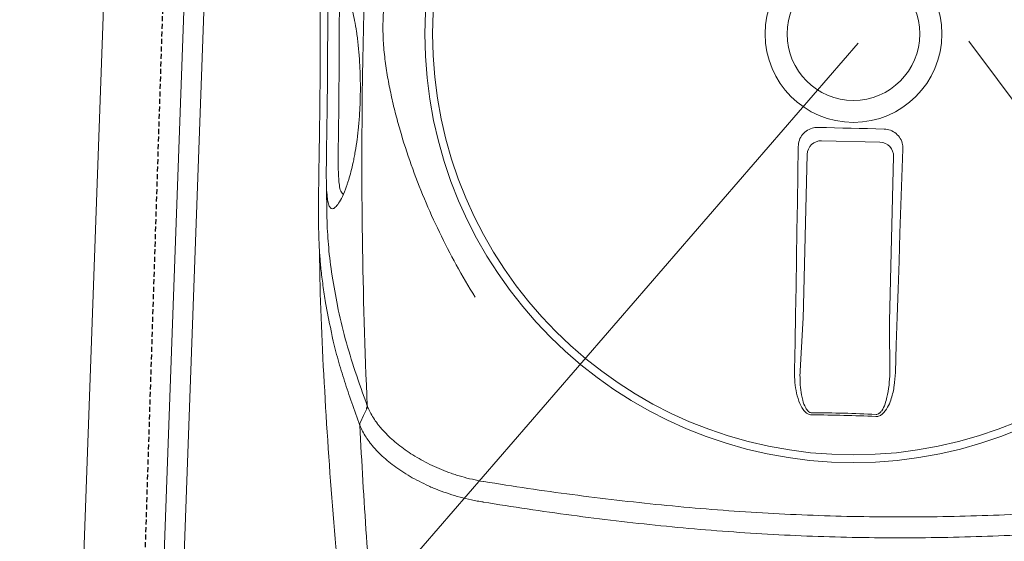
# Model space of a CAD drawing. Header units: millimetres. Extents: x 256680 to 410391, y -77299 to -22623.
# Tile 27 of 202: x 263967 to 264213, y -26513 to -26383. Entities that reach past the tile are written whole.
import ezdxf

# ---------------------------------------------------------------- set-up
doc = ezdxf.new("R2010")
doc.units = ezdxf.units.MM
doc.header["$LTSCALE"] = 2.5
doc.linetypes.add('11aa1PB-bd$0$11aa1PB-af$0$TRATTEGGIATA', pattern=[0.75, 0.5, -0.25])
for name, color, linetype, lineweight in [('CKD Equipments', 252, 'Continuous', 0), ('HATCH LIGHT', 250, 'Continuous', 0), ('K Equipment', 30, 'Continuous', 9)]:
    doc.layers.add(name, color=color, linetype=linetype, lineweight=lineweight)
doc.layers.add('FAINTEQUIP', color=253, linetype='Continuous')

# ---------------------------------------------------------------- blocks, each defined once
blk = doc.blocks.new('H-WASH')
at = {"layer": 'CKD Equipments', "color": 4}
for p, q in [((-20, 0), (-20, -40)), ((1.603, -19.539), (14.288, -35.313)), ((-1.154, -19.688), (-13.719, -35.313))]:
    blk.add_line(p, q, dxfattribs=at)
for points in [[(-13.5, -38), (13.5, -38, 0.414214), (18, -33.5), (18, -16.5, 0.414214), (13.5, -12), (-13.5, -12, 0.414214), (-18, -16.5), (-18, -33.5, 0.414214)], [(-13.5, -37.5), (13.5, -37.5, 0.414214), (17.5, -33.5), (17.5, -16.5, 0.414214), (13.5, -12.5), (-13.5, -12.5, 0.414214), (-17.5, -16.5), (-17.5, -33.5, 0.414214)]]:
    blk.add_lwpolyline(points, format="xyb", close=True, dxfattribs=at)
blk = doc.blocks.new('G$C62143A14')
at = {"linetype": 'Continuous', "lineweight": 0}
for p, q in [((166.18, 199.09), (180.76, 199.25)), ((163.17, 154.51), (162.73, 195.56)), ((184.29, 195.79), (184.73, 154.75)), ((162.89, 141.56), (163.17, 153.37)), ((184.76, 153.6), (185.3, 141.8)), ((85.06, 105.98), (85.05, 105.99))]:
    blk.add_line(p, q, dxfattribs=at)
at = {"linetype": 'Continuous', "lineweight": 0, "flags": 128}
for points in [[(165.21, 202.39), (167.27, 202.41), (169.32, 202.43), (171.38, 202.45), (173.44, 202.47), (175.49, 202.49), (177.55, 202.52), (179.61, 202.54), (181.66, 202.57)], [(161.51, 141.67), (161.39, 148.62), (161.27, 155.58), (161.14, 162.54), (161, 169.51), (160.86, 176.48), (160.72, 183.45), (160.56, 190.43), (160.41, 197.41)], [(186.57, 197.69), (186.57, 190.71), (186.56, 183.73), (186.57, 176.75), (186.58, 169.78), (186.59, 162.81), (186.61, 155.85), (186.64, 148.89), (186.67, 141.94)], [(55.17, 128.13), (54.46, 126.47), (53.76, 124.81)]]:
    blk.add_lwpolyline(points, dxfattribs=at)
at = {"linetype": 'Continuous', "lineweight": 0}
for radius in [106.93, 105, 22.05, 16.56]:
    blk.add_circle((173.18, 226), radius, dxfattribs=at)
for centre, radius, start, end in [((166.26, 195.57), 3.53, 91.3072, 180.1404), ((180.76, 195.72), 3.53, 1.0921, 89.9252), ((178.06, -227.41), 358.79, 89.3354, 91.8971), ((178.06, -227.34), 358.19, 89.3355, 91.897), ((54.09, 128.97), 1.21, 326.4595, 358.5784)]:
    blk.add_arc(centre, radius, start, end, dxfattribs=at)
for centre, major_axis, start_param, end_param in [((162.86, 155.12), (0.09, -3.5), 1.045879, 1.394945), ((185.03, 155.36), (-0.02, -3.5), 4.88824, 5.237306)]:
    blk.add_ellipse(centre, major_axis=major_axis, ratio=0.086139, start_param=start_param, end_param=end_param, dxfattribs=at)
for points, knots in [([(45.6, 147.31), (45.02, 149.63), (44.08, 153.42), (43.14, 158.58), (42.52, 162.49), (42.07, 166.08), (41.78, 169.32), (41.57, 172.51), (41.43, 175.54), (41.32, 178.54), (41.24, 181.43), (41.18, 184.13), (41.11, 187.04), (41.05, 190.57), (40.96, 194.84), (40.86, 199.86), (40.72, 205.12), (40.58, 210.4), (40.42, 215.41), (40.27, 220), (40.12, 224.07), (39.98, 227.69), (39.87, 230.87), (39.8, 233.7), (39.73, 239.01), (39.98, 246.66), (40.84, 255.43), (41.86, 262.6), (42.9, 268.77), (44.25, 275.81), (46, 283.98), (47.78, 291.81), (49.04, 297.24), (49.57, 299.48)], [0, 0, 0, 0, 0.0593635, 0.0971043, 0.1348438, 0.1667324, 0.198607, 0.2201848, 0.2417788, 0.2633349, 0.278122, 0.2929063, 0.3080418, 0.3231723, 0.3441056, 0.3655953, 0.3864814, 0.4080077, 0.4295299, 0.4486306, 0.4683357, 0.4884205, 0.5086324, 0.5289688, 0.5492243, 0.6333183, 0.7152132, 0.756242, 0.7972696, 0.8516973, 0.906117, 0.9611972, 1, 1, 1, 1]), ([(55.29, 128.94), (54.17, 142.82), (53.27, 156.72), (51.87, 184.59), (51.39, 198.55), (50.98, 219.52), (50.9, 226.52), (50.84, 240.51), (50.86, 247.5), (51.08, 268.46), (51.45, 282.4), (52.02, 296.33)], [0, 0, 0, 0, 0.25, 0.25, 0.5, 0.5, 0.625, 0.625, 0.75, 0.75, 1, 1, 1, 1]), ([(81.21, 156.98), (79.47, 159.59), (77.81, 162.21), (74.65, 167.51), (73.14, 170.18), (70.29, 175.58), (68.94, 178.31), (66.39, 183.83), (65.2, 186.62), (62.96, 192.26), (61.93, 195.1), (60.52, 199.39), (60.07, 200.83), (59.22, 203.72), (58.82, 205.17), (58.08, 208.1), (57.73, 209.57), (57.1, 212.54), (56.82, 214.04), (56.34, 217.05), (56.15, 218.57), (55.94, 220.88), (55.88, 221.66), (55.82, 222.82), (55.8, 223.21), (55.78, 224), (55.77, 224.39), (55.75, 226.36), (55.8, 227.92), (56.02, 230.99), (56.19, 232.52), (56.6, 235.54), (56.85, 237.04), (57.42, 240.02), (57.73, 241.5), (58.42, 244.43), (58.79, 245.89), (59.57, 248.78), (59.98, 250.22), (61.29, 254.51), (62.26, 257.35), (65.39, 265.8), (67.81, 271.36), (71.95, 279.63), (73.4, 282.35), (76.46, 287.74), (78.07, 290.4), (79.75, 293.03)], [0, 0, 0, 0, 0.0625, 0.0625, 0.125, 0.125, 0.1875, 0.1875, 0.25, 0.25, 0.3125, 0.3125, 0.34375, 0.34375, 0.375, 0.375, 0.40625, 0.40625, 0.4375, 0.4375, 0.46875, 0.46875, 0.484375, 0.484375, 0.492187, 0.492187, 0.5, 0.5, 0.53125, 0.53125, 0.5625, 0.5625, 0.59375, 0.59375, 0.625, 0.625, 0.65625, 0.65625, 0.6875, 0.6875, 0.75, 0.75, 0.875, 0.875, 0.9375, 0.9375, 1, 1, 1, 1]), ([(42.51, 207.1), (42.47, 208.53), (42.43, 209.94), (42.38, 211.68), (42.37, 212.02), (42.35, 212.71), (42.34, 213.05), (42.31, 214.05), (42.29, 214.71), (42.25, 215.99), (42.23, 216.62), (42.2, 217.54), (42.19, 217.85), (42.17, 218.45), (42.16, 218.74), (42.12, 220.18), (42.08, 221.26), (42.04, 222.76), (42.02, 223.24), (41.99, 224.18), (41.98, 224.63), (41.95, 225.92), (41.93, 226.71), (41.91, 228.15), (41.9, 228.82), (41.9, 229.73), (41.9, 230.03), (41.91, 230.59), (41.91, 230.86), (41.94, 232.14), (41.98, 232.98), (42.12, 234.36), (42.22, 234.91), (42.39, 235.55), (42.46, 235.73), (42.56, 235.96), (42.6, 236.03), (42.68, 236.16), (42.72, 236.22), (42.93, 236.46), (43.12, 236.55), (43.54, 236.51), (43.78, 236.38), (44.29, 235.92), (44.57, 235.59), (45.17, 234.68), (45.49, 234.11), (45.93, 233.22), (46.01, 233.03), (46.19, 232.64), (46.28, 232.43), (46.55, 231.79), (46.73, 231.32), (47.11, 230.3), (47.3, 229.74), (47.69, 228.53), (47.89, 227.87), (48.28, 226.45), (48.47, 225.69), (48.86, 224.02), (49.05, 223.12), (49.33, 221.64), (49.42, 221.13), (49.59, 220.08), (49.68, 219.53), (49.84, 218.41), (49.92, 217.83), (50.04, 216.92), (50.07, 216.61), (50.15, 215.99), (50.18, 215.67), (50.35, 214.08), (50.46, 212.76), (50.59, 210.72), (50.63, 210.02), (50.68, 208.96), (50.7, 208.61), (50.72, 207.9), (50.73, 207.54), (50.76, 206.48), (50.77, 205.78), (50.78, 204.72), (50.78, 204.37), (50.78, 203.67), (50.77, 203.32), (50.75, 201.59), (50.71, 200.26), (50.62, 198.67), (50.6, 198.36), (50.56, 197.73), (50.54, 197.42), (50.47, 196.51), (50.42, 195.92), (50.26, 194.23), (50.14, 193.18), (49.94, 191.7), (49.87, 191.23), (49.73, 190.31), (49.65, 189.88), (49.43, 188.62), (49.27, 187.85), (48.95, 186.43), (48.79, 185.78), (48.55, 184.87), (48.46, 184.58), (48.3, 184.02), (48.22, 183.75), (47.82, 182.47), (47.5, 181.62), (46.89, 180.21), (46.6, 179.63), (46.18, 178.94), (46.04, 178.74), (45.78, 178.39), (45.65, 178.25), (45.28, 177.9), (45.05, 177.77), (44.63, 177.73), (44.44, 177.82), (44.09, 178.2), (43.94, 178.5), (43.73, 179.13), (43.66, 179.37), (43.57, 179.79), (43.54, 179.94), (43.48, 180.25), (43.46, 180.41), (43.32, 181.28), (43.24, 182.12), (43.14, 183.4), (43.12, 183.66), (43.09, 184.22), (43.07, 184.52), (43.03, 185.44), (43, 186.1), (42.95, 187.54), (42.93, 188.32), (42.89, 189.61), (42.88, 190.05), (42.86, 190.98), (42.85, 191.47), (42.82, 192.99), (42.79, 194.06), (42.76, 195.79), (42.75, 196.38), (42.73, 197.3), (42.72, 197.62), (42.71, 198.25), (42.7, 198.57), (42.67, 200.18), (42.64, 201.5), (42.6, 203.56), (42.58, 204.26), (42.54, 205.68), (42.53, 206.39), (42.51, 207.1)], [0, 0, 0, 0, 0.015625, 0.015625, 0.019531, 0.019531, 0.023438, 0.023438, 0.03125, 0.03125, 0.039063, 0.039063, 0.042969, 0.042969, 0.046875, 0.046875, 0.0625, 0.0625, 0.070313, 0.070313, 0.078125, 0.078125, 0.09375, 0.09375, 0.109375, 0.109375, 0.117188, 0.117188, 0.125, 0.125, 0.15625, 0.15625, 0.1875, 0.1875, 0.203125, 0.203125, 0.210938, 0.210938, 0.21875, 0.21875, 0.25, 0.25, 0.28125, 0.28125, 0.3125, 0.3125, 0.34375, 0.34375, 0.351563, 0.351563, 0.359375, 0.359375, 0.375, 0.375, 0.390625, 0.390625, 0.40625, 0.40625, 0.421875, 0.421875, 0.4375, 0.4375, 0.445313, 0.445313, 0.453125, 0.453125, 0.460938, 0.460938, 0.464844, 0.464844, 0.46875, 0.46875, 0.484375, 0.484375, 0.492188, 0.492188, 0.496094, 0.496094, 0.5, 0.5, 0.507813, 0.507813, 0.511719, 0.511719, 0.515625, 0.515625, 0.53125, 0.53125, 0.535156, 0.535156, 0.539063, 0.539063, 0.546875, 0.546875, 0.5625, 0.5625, 0.570313, 0.570313, 0.578125, 0.578125, 0.59375, 0.59375, 0.609375, 0.609375, 0.617188, 0.617188, 0.625, 0.625, 0.65625, 0.65625, 0.6875, 0.6875, 0.703125, 0.703125, 0.71875, 0.71875, 0.75, 0.75, 0.78125, 0.78125, 0.8125, 0.8125, 0.828125, 0.828125, 0.835938, 0.835938, 0.84375, 0.84375, 0.875, 0.875, 0.882812, 0.882812, 0.890625, 0.890625, 0.90625, 0.90625, 0.921875, 0.921875, 0.929687, 0.929687, 0.9375, 0.9375, 0.953125, 0.953125, 0.960937, 0.960937, 0.964844, 0.964844, 0.96875, 0.96875, 0.984375, 0.984375, 0.992187, 0.992187, 1, 1, 1, 1]), ([(46.04, 232.96), (45.93, 232.9), (45.82, 232.85), (45.71, 232.79), (45.71, 232.79), (45.71, 232.79), (45.71, 232.79), (45.67, 232.77), (45.51, 232.69), (45.3, 232.13), (45.07, 231.17), (44.91, 229.76), (44.83, 227.85), (44.82, 225.75), (44.86, 223.64), (44.91, 221.68), (44.99, 219.24), (45.09, 216.5), (45.19, 213.73), (45.27, 211.36), (45.34, 209.15), (45.38, 207.84), (45.4, 207.18)], [-0.090918, -0.090918, -0.090918, -0.090918, 0, 0, 0, 0, 0, 0, 0.026213, 0.13292, 0.239613, 0.348571, 0.457474, 0.569041, 0.626082, 0.683094, 0.752821, 0.824315, 0.874905, 0.926701, 0.963078, 1, 1, 1, 1]), ([(45.4, 207.18), (45.41, 206.59), (45.46, 205.05), (45.52, 202.55), (45.57, 200.53), (45.61, 198.49), (45.66, 196.45), (45.71, 194.08), (45.76, 192.07), (45.81, 190.38), (45.87, 188.87), (45.96, 187.09), (46.11, 185.27), (46.36, 183.45), (46.68, 182.18), (46.99, 181.84), (47.12, 181.69), (47.12, 181.69), (47.12, 181.69), (47.12, 181.69), (47.21, 181.59), (47.3, 181.49), (47.39, 181.39)], [0, 0, 0, 0, 0.032705, 0.086629, 0.142257, 0.153922, 0.215379, 0.27845, 0.333103, 0.387785, 0.444206, 0.500642, 0.614534, 0.729613, 0.886835, 1, 1, 1, 1, 1, 1, 1.078938, 1.078938, 1.078938, 1.078938]), ([(160.41, 197.41), (160.45, 197.96), (160.53, 199.07), (161.34, 200.56), (162.55, 201.68), (163.92, 202.29), (164.84, 202.36), (165.21, 202.39)], [0, 0, 0, 0, 0.214916, 0.429922, 0.642835, 0.854056, 1, 1, 1, 1]), ([(181.66, 202.57), (182.21, 202.52), (183.3, 202.43), (184.76, 201.61), (185.87, 200.4), (186.48, 199.02), (186.55, 198.08), (186.57, 197.69)], [0, 0, 0, 0, 0.21225, 0.424556, 0.635748, 0.847225, 1, 1, 1, 1]), ([(43.07, 184.68), (43.07, 184.53), (43.15, 182.23), (43.3, 180.03), (43.3, 180.03)], [0, 0, 0, 0, 0.065528, 1, 1, 1, 1]), ([(43.3, 180.03), (43.33, 179.79), (43.38, 177.87), (43.59, 174.53), (43.87, 171.14), (44.39, 166.79), (44.85, 163.44), (45.38, 160.95), (45.39, 160.92)], [0, 0, 0, 0, 0.1154515, 0.2827578, 0.4507086, 0.6182339, 0.994941, 1, 1, 1, 1]), ([(41.94, 167.57), (41.94, 167.57), (42.68, 152.71), (45.01, 126.11), (48.47, 94.08), (51.55, 73.04), (53.04, 62.85)], [0, 0, 0, 0, 0.128959, 0.425292, 0.721626, 1, 1, 1, 1]), ([(45.39, 160.92), (45.88, 158.49), (46.92, 153.33), (49.13, 145.42), (51.88, 137.43), (54.16, 131.77), (55.29, 128.94)], [0, 0, 0, 0, 0.2280042, 0.4853378, 0.7427349, 1, 1, 1, 1]), ([(53.63, 123.99), (52.87, 125.85), (51.36, 129.58), (49.35, 134.89), (47.59, 140.14), (46.3, 144.25), (45.74, 146.69), (45.6, 147.31)], [0, 0, 0, 0, 0.229832, 0.459678, 0.690029, 0.920378, 1, 1, 1, 1]), ([(166.2, 130.66), (165.97, 130.67), (165.51, 130.71), (164.73, 131.13), (163.72, 132.15), (162.75, 134.05), (162.01, 136.57), (161.61, 139.17), (161.54, 140.88), (161.51, 141.67)], [0, 0, 0, 0, 0.053674, 0.107072, 0.201461, 0.385823, 0.599668, 0.814062, 1, 1, 1, 1]), ([(162.89, 141.56), (162.9, 140.81), (162.94, 139.22), (163.22, 136.78), (163.72, 134.42), (164.38, 132.64), (165.1, 131.64), (165.63, 131.27), (165.97, 131.18), (166.14, 131.19), (166.18, 131.19)], [0, 0, 0, 0, 0.19611, 0.418032, 0.642122, 0.825582, 0.912375, 0.957312, 0.988402, 1, 1, 1, 1]), ([(186.67, 141.94), (186.64, 140.85), (186.59, 138.68), (186.07, 135.91), (185.29, 133.61), (184.49, 132.14), (183.53, 131.22), (182.83, 130.87), (182.37, 130.84), (182.21, 130.83)], [0, 0, 0, 0, 0.2549733, 0.5094959, 0.6555036, 0.8234143, 0.8930287, 0.9633452, 1, 1, 1, 1]), ([(182.22, 131.36), (182.34, 131.37), (182.63, 131.39), (182.93, 131.57), (183.29, 131.88), (183.87, 132.62), (184.4, 133.98), (184.93, 136.14), (185.27, 138.73), (185.29, 140.77), (185.3, 141.8)], [0, 0, 0, 0, 0.028874, 0.074198, 0.087541, 0.150828, 0.315881, 0.465459, 0.731192, 1, 1, 1, 1]), ([(55.17, 128.13), (55.17, 128.13), (55.17, 128.13), (55.17, 128.13), (55.17, 128.13), (55.17, 128.13), (55.17, 128.13), (55.14, 128.19), (55.12, 128.24), (55.09, 128.3)], [-0.00000006, -0.00000006, -0.00000006, -0.00000006, 0, 0, 0, 0.0000002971, 0.0000002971, 0.0000002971, 0.0005047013, 0.0005047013, 0.0005047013, 0.0005047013]), ([(55.37, 128.77), (55.77, 127.82), (56.29, 126.88), (57.25, 125.49), (57.6, 125.02), (58.16, 124.33), (58.36, 124.1), (58.77, 123.64), (58.98, 123.41), (60.06, 122.26), (61.03, 121.37), (63.18, 119.63), (64.35, 118.79), (66.28, 117.57), (66.95, 117.17), (68.32, 116.4), (69.03, 116.03), (71.21, 114.95), (72.74, 114.29), (75.17, 113.4), (76, 113.12), (77.28, 112.72), (77.71, 112.59), (78.58, 112.35), (79.02, 112.24), (81.23, 111.69), (83.05, 111.34), (84.93, 111.1)], [0, 0, 0, 0, 0.125, 0.125, 0.1875, 0.1875, 0.21875, 0.21875, 0.25, 0.25, 0.375, 0.375, 0.5, 0.5, 0.5625, 0.5625, 0.625, 0.625, 0.75, 0.75, 0.8125, 0.8125, 0.84375, 0.84375, 0.875, 0.875, 1, 1, 1, 1]), ([(53.63, 124.01), (53.62, 124.03), (53.61, 124.06), (53.6, 124.13), (53.6, 124.17), (53.6, 124.28), (53.61, 124.35), (53.64, 124.55), (53.69, 124.69), (53.76, 124.81)], [0, 0, 0, 0, 0.125, 0.125, 0.25, 0.25, 0.5, 0.5, 1, 1, 1, 1]), ([(85.05, 105.99), (84.8, 106.01), (84.55, 106.05), (84.06, 106.11), (83.81, 106.14), (83.07, 106.25), (82.58, 106.33), (81.12, 106.58), (80.17, 106.77), (77.36, 107.42), (75.56, 107.94), (73.39, 108.7), (72.96, 108.85), (72.11, 109.17), (71.69, 109.34), (70.45, 109.84), (69.65, 110.2), (67.32, 111.29), (65.86, 112.08), (63.81, 113.33), (63.15, 113.75), (61.9, 114.61), (61.3, 115.05), (59.59, 116.39), (58.56, 117.31), (57.41, 118.48), (57.19, 118.72), (56.76, 119.19), (56.55, 119.43), (55.96, 120.15), (55.59, 120.62), (54.58, 122.06), (54.04, 123.03), (53.63, 124.01)], [0, 0, 0, 0, 0.015625, 0.015625, 0.03125, 0.03125, 0.0625, 0.0625, 0.125, 0.125, 0.25, 0.25, 0.28125, 0.28125, 0.3125, 0.3125, 0.375, 0.375, 0.5, 0.5, 0.5625, 0.5625, 0.625, 0.625, 0.75, 0.75, 0.78125, 0.78125, 0.8125, 0.8125, 0.875, 0.875, 1, 1, 1, 1]), ([(59.43, 68.88), (58.27, 78.02), (57.21, 87.19), (55.28, 105.56), (54.41, 114.77), (53.63, 123.99)], [0, 0, 0, 0, 0.5, 0.5, 1, 1, 1, 1]), ([(85.06, 111.09), (92.41, 110.17), (99.79, 109.34), (114.61, 107.92), (122.05, 107.33), (136.99, 106.39), (144.47, 106.05), (159.47, 105.64), (166.98, 105.58), (181.99, 105.74), (189.5, 105.97), (204.48, 106.69), (211.94, 107.19), (223.12, 108.14), (226.83, 108.48), (234.27, 109.24), (237.97, 109.64), (249.07, 110.95), (256.43, 111.93), (263.76, 113.01)], [0, 0, 0, 0, 0.125, 0.125, 0.25, 0.25, 0.375, 0.375, 0.5, 0.5, 0.625, 0.625, 0.75, 0.75, 0.8125, 0.8125, 0.875, 0.875, 1, 1, 1, 1]), ([(263.87, 107.91), (256.54, 106.81), (249.17, 105.82), (238.07, 104.49), (234.37, 104.07), (226.94, 103.31), (223.21, 102.95), (212.02, 101.99), (204.54, 101.48), (189.56, 100.75), (182.06, 100.52), (167.03, 100.36), (159.51, 100.42), (144.51, 100.84), (137.03, 101.19), (125.83, 101.91), (122.1, 102.18), (114.65, 102.79), (110.93, 103.12), (99.8, 104.21), (92.42, 105.05), (85.06, 105.98)], [0, 0, 0, 0, 0.125, 0.125, 0.1875, 0.1875, 0.25, 0.25, 0.375, 0.375, 0.5, 0.5, 0.625, 0.625, 0.75, 0.75, 0.8125, 0.8125, 0.875, 0.875, 1, 1, 1, 1])]:
    blk.add_open_spline(points, degree=3, knots=knots, dxfattribs=at)
for points in [[(55.17, 128.13), (55.29, 128.33), (55.36, 128.55), (55.37, 128.77)], [(55.29, 128.94), (55.32, 128.88), (55.34, 128.83), (55.37, 128.77)], [(53.63, 123.99), (53.63, 124), (53.63, 124), (53.63, 124.01)], [(53.76, 124.81), (53.76, 124.81), (53.76, 124.81), (53.76, 124.81)], [(84.93, 111.1), (84.97, 111.1), (85.02, 111.09), (85.06, 111.09)]]:
    blk.add_open_spline(points, degree=3, dxfattribs=at)
at = {"layer": 'FAINTEQUIP', "color": 4, "linetype": '11aa1PB-bd$0$11aa1PB-af$0$TRATTEGGIATA'}
blk.add_lwpolyline([(337, 429.45), (338.5, 25.45), (1.5, 24.2), (0, 428.19), (337, 429.45)], dxfattribs=at)

msp = doc.modelspace()

# ---------------------------------------------------------------- hatches: boundary and pattern name
at = {"layer": 'HATCH LIGHT', "true_color": 0x636466}
h = msp.add_hatch(dxfattribs=at)
h.set_pattern_fill('ANSI32', color=251, scale=6)
h.set_pattern_definition([(45, (193310.04, -46725.026), (-40.411153, 40.411153), []), (45, (193336.98, -46725.026), (-40.411153, 40.411153), [])])
h.paths.add_polyline_path([(270452.88, -32589.97), (270258.94, -32638.82), (270440.48, -33359.69), (257887.83, -33359.58, -0.000263), (257873.3, -33559.58), (270697.09, -33559.7)])
h.paths.add_polyline_path([(258301.77, -25157.06), (258101.69, -25157.06, -0.011972), (257620.47, -34256.03), (257821.06, -34256.03, 0.01196)])
h.paths.add_polyline_path([(258285.4, -25697.6), (267964.34, -26046.56, 0.003501), (268458.41, -26800.64), (268626.04, -26691.53), (268075.93, -25850.46), (258291.63, -25497.7, -0.000262)])
h = msp.add_hatch(dxfattribs=at)
h.set_pattern_fill('ANSI36', color=251, scale=7)
h.set_pattern_definition([(45, (193310.04, -46725.026), (11.786586, 43.2174826), [55.5625, -11.1125, 0, -11.1125])])
h.paths.add_polyline_path([(264410.44, -26788.95), (265349.82, -26822.82), (265377.57, -26053.37), (267908.63, -26144.62), (268375.15, -26856.03), (268458.41, -26800.64, -0.003501), (267964.34, -26046.56), (264911.47, -25936.69, -0.403697), (265297.06, -26336.43, -1), (264497.06, -26336.43, -0.424809), (264911.47, -25936.69), (261078.94, -25798.4), (261075.34, -25898.26), (264438.18, -26019.5)])

# ---------------------------------------------------------------- block references
at = {"layer": 'CKD Equipments', "ltscale": 0.25, "rotation": 357.9373069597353}
msp.add_blockref('G$C62143A14', (263993.89, -26605.95), dxfattribs=at)
at = {"layer": 'K Equipment', "xscale": 10, "yscale": 10, "zscale": 10, "rotation": 357.9351876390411}
msp.add_blockref('H-WASH', (264194.88, -26192.28), dxfattribs=at)

doc.saveas('drawing.dxf')
